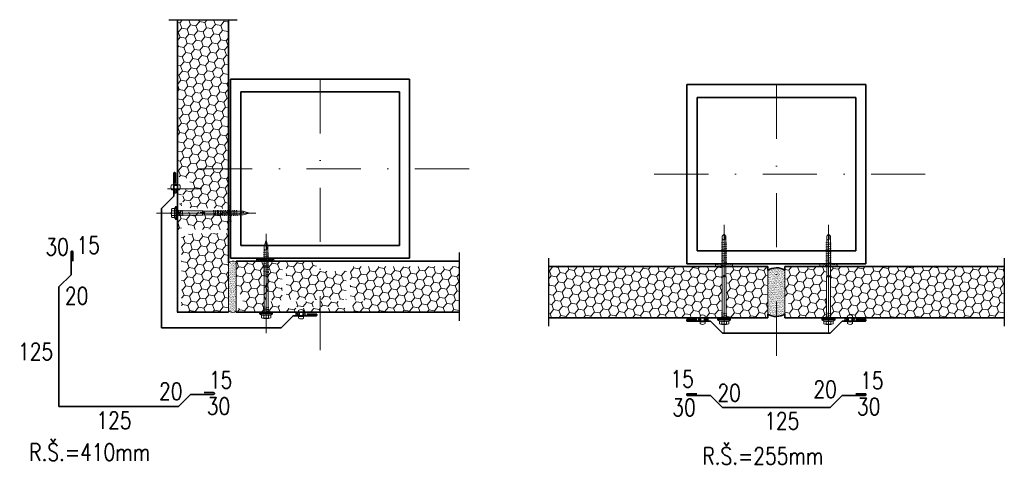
# Model space of a CAD drawing. Header units: millimetres. Extents: x -485339 to 350584, y -1189934 to 0.
# Tile 4 of 178: x -318332 to -317178, y -1053331 to -1052806. Entities that reach past the tile are written whole.
import ezdxf
from ezdxf.lldxf.tags import DXFTag

# ---------------------------------------------------------------- set-up
doc = ezdxf.new("R2010")
doc.units = ezdxf.units.MM
doc.header["$LTSCALE"] = 10
doc.linetypes.add('AUSGEZOGEN', pattern=[0])
doc.linetypes.add('DASHDOT', pattern=[25.4, 12.7, -6.35, 0, -6.35])
doc.layers.get('Defpoints').update_dxf_attribs({"color": 201})
for name, color, linetype, lineweight in [('N_klemp', 220, 'Continuous', 35), ('N_popis', 10, 'Continuous', 18), ('N_čáry_obrys', 10, 'Continuous', 35), ('N_čáry_plné', 10, 'Continuous', 18), ('N_šrary', 10, 'Continuous', 18), ('St_čáry_obrys', 5, 'Continuous', 35), ('St_čáry_plné', 250, 'Continuous', 18)]:
    doc.layers.add(name, color=color, linetype=linetype, lineweight=lineweight)
doc.styles.get("Standard").update_dxf_attribs({"font": 'simplex.shx', "width": 0.8})
tags = doc.linetypes.add('ICAD_ISO03W100', pattern=[30, 12, -18]).pattern_tags.tags
tags[6:7] = [DXFTag(74, 4), DXFTag(75, 0), DXFTag(340, '0'), DXFTag(46, 1.0), DXFTag(50, 0.0), DXFTag(44, 0.0), DXFTag(45, 0.0)]
tags[4:5] = [DXFTag(74, 4), DXFTag(75, 0), DXFTag(340, '0'), DXFTag(46, 1.0), DXFTag(50, 0.0), DXFTag(44, 0.0), DXFTag(45, 0.0)]
pattern_1 = [(37.5, (-308222.9576, -1047056.3261), (-0.04800094, 1.46823971), [0, -1.15824, 0, -1.2954, 0, -1.23825]), (7.5, (-308222.9576, -1047056.3261), (1.34856985, 2.1504753), [0, -0.62484, 0, -1.04394, 0, -0.40005, 0, 0]), (327.5, (-308223.8949, -1047056.3261), (2.37297711, 0.00431155), [0, -0.381, 0, -1.3716, 0, -1.7907, 0, 0]), (317.5, (-308223.8949, -1047056.3261), (2.29066936, 0.66878797), [0, -0.1905, 0, -0.89916, 0, -1.0287])]
pattern_2 = [(37.5, (-305663.1378, -1046050.183), (-0.04800094, 1.46823971), [0, -1.15824, 0, -1.2954, 0, -1.23825]), (7.5, (-305663.1378, -1046050.183), (1.34856985, 2.1504753), [0, -0.62484, 0, -1.04394, 0, -0.40005, 0, 0]), (327.5, (-305664.075, -1046050.183), (2.37297711, 0.00431155), [0, -0.381, 0, -1.3716, 0, -1.7907, 0, 0]), (317.5, (-305664.075, -1046050.183), (2.29066936, 0.66878797), [0, -0.1905, 0, -0.89916, 0, -1.0287])]
pattern_3 = [(350, (-309335.549, -1036060.685), (10.3352303, 3.761715), [6.35, -12.7]), (110, (-309335.549, -1036060.685), (-8.4253559, 7.0697145), [6.35, -12.7]), (50, (-309335.549, -1036060.685), (1.9098744, 10.8314295), [-12.7, 6.35])]

# ---------------------------------------------------------------- blocks, each defined once
blk = doc.blocks.new('G$C516AB056')
at = {"layer": 'N_čáry_plné', "linetype": 'DASHDOT'}
blk.add_line((0, 91.9), (0, -24.6), dxfattribs=at)
at = {"layer": 'N_čáry_plné', "linetype": 'AUSGEZOGEN'}
for p, q in [((0.1, 84.6), (0.4, 77.7)), ((0.4, 77.7), (2.2, 77.3)), ((0.4, 77.7), (0.8, 75.9)), ((0.8, 75.9), (0.8, 73.9)), ((-0.8, 29.6), (-2.2, 29.6)), ((-0.7, 30.6), (-0.8, 29.6)), ((1.3, 29.6), (1, 30.6)), ((2.7, 29.6), (1.3, 29.6)), ((-8, 0), (8, 0)), ((-7.7, -0.9), (-8, 0)), ((7.7, -0.9), (8, 0)), ((-7.7, -1.8), (-7.7, -0.9)), ((7.7, -0.9), (-7.7, -0.9)), ((-5.4, -3.2), (-7.7, -1.8)), ((-7.7, -1.8), (7.7, -1.8)), ((-5.4, -6.4), (-5.4, -3.2)), ((5.4, -3.2), (-5.4, -3.2)), ((-2.7, -3.2), (-2.7, -6.4)), ((2.7, -3.2), (2.7, -6.4)), ((7.7, -1.8), (5.4, -3.2)), ((5.4, -3.2), (5.4, -6.4)), ((7.7, -0.9), (7.7, -1.8))]:
    blk.add_line(p, q, dxfattribs=at)
for points in [[(2.5, 0), (2.5, 29.8), (2.2, 30.7), (2.2, 77.3), (0.1, 84.6), (-2.1, 77.3), (-2.1, 30.7), (-2.4, 29.8), (-2.4, 0)], [(3.3, 69.2), (-3.1, 70)], [(3.3, 67.1), (-3.1, 67.8)], [(3.3, 64.9), (-3.1, 65.7)], [(3.3, 62.8), (-3.1, 63.6)], [(3.3, 60.8), (-3.1, 61.6)], [(3.3, 58.7), (-3.1, 59.5)], [(3.3, 56.6), (-3.1, 57.3)], [(3.3, 54.4), (-3.1, 55.2)], [(3.3, 52.3), (-3.1, 53.1)], [(3.3, 50.2), (-3.1, 50.9)], [(3.3, 48), (-3.1, 48.8)], [(3.3, 46.6), (-3.1, 47.3)], [(3.3, 44.4), (-3.1, 45.2)], [(3.3, 42.3), (-3.1, 43.1)], [(3.3, 5.6), (-3.3, 6.5)], [(3.3, 3.3), (-3.3, 4.3)], [(3.3, 1.3), (-3.1, 2.2)]]:
    blk.add_lwpolyline(points, dxfattribs=at)
for centre, radius, start, end in [((-0.6, 74.5), 1.5, 176.4913, 338.4995), ((0.2, 30.6), 0.855, 354.3188, 184.365), ((-4.1, -0.7), 2.79, 240.8439, 299.1561), ((0, 9.4), 16.7, 251.0754, 288.9246), ((-4.1, -4), 2.79, 240.8439, 299.1561), ((0, 7.4), 10.9, 255.562, 284.438), ((0, 4.1), 10.9, 255.562, 284.438), ((4.1, -0.7), 2.79, 240.8439, 299.1561), ((4.1, -4), 2.79, 240.8439, 299.1561)]:
    blk.add_arc(centre, radius, start, end, dxfattribs=at)

msp = doc.modelspace()

# ---------------------------------------------------------------- hatches: boundary and pattern name
at = {"layer": 'N_čáry_plné', "linetype": 'AUSGEZOGEN'}
h = msp.add_hatch(dxfattribs=at)
h.set_pattern_fill('AR-SAND', color=256, scale=0.03, style=0)
h.set_pattern_definition(pattern_1)
h.paths.add_polyline_path([(-318147.4, -1053000.8), (-318147.4, -1052997.9), (-318151.7, -1052997.9), (-318151.7, -1053000.8)], flags=0)
h.paths.add_polyline_path([(-318151.7, -1053009.9), (-318148.4, -1053009.9), (-318148.4, -1053009.3, -0.267949), (-318147.9, -1053008.4, 0.267949), (-318147.4, -1053007.5), (-318147.4, -1053004.8), (-318151.7, -1053004.8)], flags=0)
h = msp.add_hatch(dxfattribs=at)
h.set_pattern_fill('AR-SAND', color=256, scale=0.03, angle=270, style=0)
h.set_pattern_definition([(307.5, (-312054.2874, -1062856.4331), (1.46823971, 0.04800094), [0, -1.15824, 0, -1.2954, 0, -1.23825]), (277.5, (-312054.2874, -1062856.433), (2.1504753, -1.34856985), [0, -0.62484, 0, -1.04394, 0, -0.40005, 0, 0]), (237.5, (-312054.2874, -1062855.4958), (0.00431155, -2.37297711), [0, -0.381, 0, -1.3716, 0, -1.7907, 0, 0]), (227.5, (-312054.2874, -1062855.4958), (0.66878797, -2.29066936), [0, -0.1905, 0, -0.89916, 0, -1.0287])])
h.paths.add_polyline_path([(-318087.4, -1053042.6), (-318084, -1053042.6), (-318084, -1053022.6), (-318087.4, -1053022.6)], flags=0)
h = msp.add_hatch(dxfattribs=at)
h.set_pattern_fill('AR-SAND', color=256, scale=0.04, style=0)
h.set_pattern_definition([(37.5, (-308222.9576, -1047056.3261), (-0.06400125, 1.95765295), [0, -1.54432, 0, -1.7272, 0, -1.651]), (7.5, (-308222.9576, -1047056.326), (1.79809313, 2.8673004), [0, -0.83312, 0, -1.39192, 0, -0.5334, 0, 0]), (327.5, (-308224.2073, -1047056.3261), (3.16396948, 0.00574874), [0, -0.508, 0, -1.8288, 0, -2.3876, 0, 0]), (317.5, (-308224.2073, -1047056.326), (3.0542258, 0.8917173), [0, -0.254, 0, -1.19888, 0, -1.3716])])
h.paths.add_polyline_path([(-318087.4, -1053136.4), (-318087.4, -1053147.3, 0.398203), (-318078.4, -1053148), (-318078.4, -1053090.4, 0.310409), (-318087.4, -1053091.3)], flags=0)
h = msp.add_hatch(dxfattribs=at)
h.set_pattern_fill('AR-SAND', color=256, scale=0.03, style=0)
h.set_pattern_definition([(37.5, (-308220.6159, -1047056.3261), (-0.04800094, 1.46823971), [0, -1.15824, 0, -1.2954, 0, -1.23825]), (7.5, (-308220.616, -1047056.3261), (1.34856985, 2.1504753), [0, -0.62484, 0, -1.04394, 0, -0.40005, 0, 0]), (327.5, (-308221.5532, -1047056.3261), (2.37297711, 0.00431155), [0, -0.381, 0, -1.3716, 0, -1.7907, 0, 0]), (317.5, (-308221.5532, -1047056.3261), (2.29066936, 0.66878797), [0, -0.1905, 0, -0.89916, 0, -1.0287])])
h.paths.add_polyline_path([(-318034.5, -1053089.4), (-318034.5, -1053086), (-318054.5, -1053086), (-318054.5, -1053089.4)], flags=0)
h = msp.add_hatch(dxfattribs=at)
h.set_pattern_fill('AR-SAND', color=256, scale=0.03, style=0)
h.set_pattern_definition(pattern_2)
h.paths.add_polyline_path([(-317516.5, -1053092.4), (-317516.5, -1053095.8), (-317508.6, -1053095.8), (-317508.6, -1053094.4), (-317508.6, -1053092.4)], flags=0)
h.paths.add_polyline_path([(-317496.5, -1053095.8), (-317496.5, -1053092.4), (-317504.3, -1053092.4), (-317504.3, -1053092.8), (-317504.3, -1053095), (-317504.3, -1053095.8)], flags=0)
h = msp.add_hatch(dxfattribs=at)
h.set_pattern_fill('AR-SAND', color=256, scale=0.03, style=0)
h.set_pattern_definition(pattern_2)
h.paths.add_polyline_path([(-317386.2, -1053095.8), (-317386.2, -1053094.4), (-317386.2, -1053092.4), (-317394.1, -1053092.4), (-317394.1, -1053095.8)], flags=0)
h.paths.add_polyline_path([(-317374.1, -1053095.8), (-317374.1, -1053092.4), (-317381.9, -1053092.4), (-317381.9, -1053092.8), (-317381.9, -1053095), (-317381.9, -1053095.8)], flags=0)
h = msp.add_hatch(dxfattribs=at)
h.set_pattern_fill('AR-SAND', color=256, scale=0.04, style=0)
h.set_pattern_definition([(37.5, (-305663.1378, -1046050.183), (-0.06400125, 1.95765295), [0, -1.54432, 0, -1.7272, 0, -1.651]), (7.5, (-305663.1378, -1046050.183), (1.79809313, 2.8673004), [0, -0.83312, 0, -1.39192, 0, -0.5334, 0, 0]), (327.5, (-305664.3875, -1046050.183), (3.16396948, 0.00574874), [0, -0.508, 0, -1.8288, 0, -2.3876, 0, 0]), (317.5, (-305664.3875, -1046050.183), (3.0542258, 0.8917173), [0, -0.254, 0, -1.19888, 0, -1.3716])])
h.paths.add_polyline_path([(-317445.2, -1053097.3, 0.134814), (-317455.2, -1053100.3), (-317455.2, -1053151.6, 0.13673), (-317445.2, -1053154.2)], flags=0)
h.paths.add_polyline_path([(-317445.2, -1053154.2, 0.137715), (-317435.2, -1053151.3), (-317435.2, -1053099.9, 0.133402), (-317445.2, -1053097.3)], flags=0)
at = {"layer": 'N_čáry_plné', "lineweight": 0}
h = msp.add_hatch(dxfattribs=at)
h.set_pattern_fill('HONEY', color=256, scale=2, angle=350, style=0)
h.set_pattern_definition(pattern_3)
h.paths.add_polyline_path([(-317504, -1053145.8), (-317482.3, -1053145.8), (-317504, -1053121.5)])
at = {"layer": 'N_čáry_plné', "linetype": 'AUSGEZOGEN'}
h = msp.add_hatch(dxfattribs=at)
h.set_pattern_fill('AR-SAND', color=256, scale=0.03, style=0)
h.set_pattern_definition(pattern_1)
h.paths.add_polyline_path([(-318009.1, -1053153.4), (-318004.4, -1053153.4), (-318004.4, -1053149.5), (-318009.1, -1053149.5)], flags=0)
h.paths.add_polyline_path([(-318000.4, -1053149.5), (-318000.4, -1053153.4), (-317997.1, -1053153.4), (-317997.1, -1053149.5)], flags=0)
h = msp.add_hatch(dxfattribs=at)
h.set_pattern_fill('AR-SAND', color=256, scale=0.03, style=0)
h.set_pattern_definition(pattern_2)
h.paths.add_polyline_path([(-317524.9, -1053159.7), (-317529.7, -1053159.7), (-317529.7, -1053155.8), (-317524.9, -1053155.8)], flags=0)
h.paths.add_polyline_path([(-317533.7, -1053155.8), (-317533.7, -1053159.7), (-317536.9, -1053159.7), (-317536.9, -1053155.8)], flags=0)
h = msp.add_hatch(dxfattribs=at)
h.set_pattern_fill('AR-SAND', color=256, scale=0.03, style=0)
h.set_pattern_definition(pattern_2)
h.paths.add_polyline_path([(-317365.5, -1053159.7), (-317360.8, -1053159.7), (-317360.8, -1053155.8), (-317365.5, -1053155.8)], flags=0)
h.paths.add_polyline_path([(-317356.8, -1053155.8), (-317356.8, -1053159.7), (-317353.5, -1053159.7), (-317353.5, -1053155.8)], flags=0)
at = {"layer": 'N_šrary', "lineweight": 0}
h = msp.add_hatch(dxfattribs=at)
h.set_pattern_fill('HONEY', color=253, scale=2, angle=350, style=0)
h.set_pattern_definition([(350, (-310845.13, -1035128.064), (10.3352303, 3.761715), [6.35, -12.7]), (110, (-310845.13, -1035128.064), (-8.4253559, 7.0697145), [6.35, -12.7]), (50, (-310845.13, -1035128.064), (1.9098744, 10.8314295), [-12.7, 6.35])])
h.paths.add_polyline_path([(-318047.2, -1053136.6), (-318047.2, -1053143.1), (-318027.5, -1053143.1, -0.013073), (-318027.6, -1053143), (-318027.6, -1053139.7), (-318029.9, -1053138.4), (-318029.9, -1053137.5), (-318030.2, -1053136.6)])
h.paths.add_polyline_path([(-318135.3, -1053062.3), (-318136.2, -1053062.3), (-318137.6, -1053060), (-318140.9, -1053060, -0.013073), (-318140.9, -1053059.9), (-318140.9, -1053067.1), (-318134.4, -1053067.1), (-318134.4, -1053062.6)])
h.paths.add_polyline_path([(-318134.4, -1053004.6), (-318140.9, -1053004.6), (-318140.9, -1053024.3, -0.013073), (-318140.9, -1053024.1), (-318137.6, -1053024.1), (-318136.2, -1053021.9), (-318135.3, -1053021.9), (-318134.4, -1053021.6)])
h.paths.add_polyline_path([(-318134.4, -1053057.1), (-318134.4, -1053062.6), (-318134.4, -1053067.1), (-318132.9, -1053067.1), (-318132.9, -1053057.1), (-318133, -1053057.1)])
h.paths.add_polyline_path([(-318134.4, -1053037.6), (-318135.3, -1053037.3), (-318136.2, -1053037.3), (-318137.6, -1053035), (-318140.9, -1053035, -0.013073), (-318140.9, -1053034.9), (-318140.9, -1053049.3, -0.013073), (-318140.9, -1053049.1), (-318137.6, -1053049.1), (-318136.2, -1053046.9), (-318135.3, -1053046.9), (-318134.4, -1053046.6)])
h.paths.add_polyline_path([(-318134.4, -1053032.1), (-318134.4, -1053037.6), (-318134.4, -1053046.6), (-318134.4, -1053052.2), (-318132.9, -1053052.2), (-318132.9, -1053032.1), (-318133, -1053032.1)])
h.paths.add_polyline_path([(-318132.9, -1053027.2), (-318132.9, -1053004.6), (-318134.4, -1053004.6), (-318134.4, -1053021.6), (-318134.4, -1053027.2)])
h.paths.add_polyline_path([(-317997.2, -1053134.4), (-317972.2, -1053134.4), (-317949.6, -1053134.4), (-317949.5, -1053134.4), (-317949.5, -1053132.4), (-317949.5, -1053130.2), (-317949.5, -1053106.8), (-317949.2, -1053105.8), (-317949.2, -1053101.2), (-317984.5, -1053101.2), (-318020, -1053101.2), (-318020, -1053105.8), (-318019.7, -1053106.8), (-318019.7, -1053106.9), (-318019.7, -1053130.9), (-318019.7, -1053133.1), (-318019.7, -1053134.4)])
h.paths.add_polyline_path([(-318020, -1053095.7), (-318020, -1053101.2), (-317984.5, -1053101.2), (-317984.5, -1053095.7)])
h.paths.add_polyline_path([(-318024.6, -1053134.4), (-318024.5, -1053134.4), (-318024.5, -1053132.4), (-318024.5, -1053130.2), (-318024.5, -1053106.8), (-318024.2, -1053105.8), (-318024.2, -1053101.2), (-318078.4, -1053101.2), (-318078.4, -1053115.8), (-318071.3, -1053134.4)])
h.paths.add_polyline_path([(-317922.2, -1053143.1), (-317922.2, -1053136.6), (-317939.2, -1053136.6), (-317939.5, -1053137.5), (-317939.5, -1053138.4), (-317941.7, -1053139.7), (-317941.7, -1053143, -0.013073), (-317941.9, -1053143.1)])
h.paths.add_polyline_path([(-317952.5, -1053143.1, -0.013073), (-317952.6, -1053143), (-317952.6, -1053139.7), (-317954.9, -1053138.4), (-317954.9, -1053137.5), (-317955.2, -1053136.6), (-317972.2, -1053136.6), (-317972.2, -1053143.1)])
h.paths.add_polyline_path([(-317972.2, -1053143.1), (-317972.2, -1053136.6), (-317997.2, -1053136.6), (-317997.2, -1053143.1)])
h.paths.add_polyline_path([(-317997.2, -1053143.1), (-317997.2, -1053136.6), (-318014.2, -1053136.6), (-318014.5, -1053137.5), (-318014.5, -1053138.4), (-318016.7, -1053139.7), (-318016.7, -1053143, -0.013073), (-318016.9, -1053143.1)])
h.paths.add_polyline_path([(-318022.2, -1053143.9, -0.064997), (-318026.5, -1053143.3, -0.094159), (-318027.5, -1053143.1), (-318047.2, -1053143.1), (-318047.2, -1053136.6), (-318047.2, -1053135.1), (-318024.5, -1053135.1), (-318024.5, -1053134.4), (-318024.6, -1053134.4), (-318071.3, -1053134.4), (-318067.5, -1053144.4), (-318022.2, -1053144.4)])
h.paths.add_polyline_path([(-317816.7, -1053095.7), (-317945, -1053095.7), (-317945, -1053101.2), (-317816.7, -1053101.2)])
h.paths.add_polyline_path([(-317816.7, -1053101.2), (-317945, -1053101.2), (-317945, -1053105.8), (-317944.7, -1053106.8), (-317944.7, -1053106.9), (-317944.7, -1053130.9), (-317944.7, -1053133.1), (-317944.7, -1053134.4), (-317816.7, -1053134.4)])
h.paths.add_polyline_path([(-317816.7, -1053134.4), (-317944.7, -1053134.4), (-317944.7, -1053135.1), (-317922.2, -1053135.1), (-317922.2, -1053136.6), (-317922.2, -1053143.1), (-317941.9, -1053143.1, -0.094159), (-317942.9, -1053143.3, -0.064997), (-317947.2, -1053143.9), (-317947.2, -1053144.4), (-317816.7, -1053144.4)])
h.paths.add_polyline_path([(-318036.8, -1053089.4), (-318056.8, -1053089.4), (-318078.4, -1053089.4), (-318078.4, -1053090.4), (-318078.4, -1053101.2), (-318024.2, -1053101.2), (-318024.2, -1053095.7), (-318024.2, -1053093.6), (-318024.2, -1053091.5), (-318024.2, -1053089.4)])
h.paths.add_polyline_path([(-318020, -1053089.4), (-318020, -1053089.8), (-318020, -1053092), (-318020, -1053094.1), (-318020, -1053095.7), (-317984.5, -1053095.7), (-317984.5, -1053089.4)])
h.paths.add_polyline_path([(-318065.6, -1053149.4), (-318067.5, -1053144.4), (-318078.4, -1053144.4), (-318078.4, -1053148), (-318078.4, -1053149.4)])
h.paths.add_polyline_path([(-317997.2, -1053149.4), (-317972.2, -1053149.4), (-317972.2, -1053144.4), (-317997.2, -1053144.4)])
h.paths.add_polyline_path([(-318022.2, -1053144.4), (-318067.5, -1053144.4), (-318065.6, -1053149.4), (-318022.2, -1053149.4)])
h.paths.add_polyline_path([(-318004.4, -1053149.4), (-318004.4, -1053149.1), (-318005.4, -1053149.1), (-318005.4, -1053147.1, -0.333333), (-317999.4, -1053147.1), (-317999.4, -1053149.1), (-318000.4, -1053149.1), (-318000.4, -1053149.4), (-317997.2, -1053149.4), (-317997.2, -1053144.4), (-318022.2, -1053144.4), (-318022.2, -1053149.4)])
h.paths.add_polyline_path([(-317816.7, -1053149.4), (-317816.7, -1053144.4), (-317947.2, -1053144.4), (-317947.2, -1053149.4)])
h.paths.add_polyline_path([(-317947.2, -1053149.4), (-317947.2, -1053144.4), (-317972.2, -1053144.4), (-317972.2, -1053149.4)])
h.paths.add_polyline_path([(-318132.4, -1053149.4), (-318097.3, -1053149.4), (-318097.3, -1053056.8), (-318103.7, -1053056.8), (-318104.6, -1053057.1), (-318104.8, -1053057.1), (-318128.8, -1053057.1), (-318131, -1053057.1), (-318132.4, -1053057.1)])
h.paths.add_polyline_path([(-318097.3, -1053031.8), (-318103.7, -1053031.8), (-318104.6, -1053032.1), (-318104.8, -1053032.1), (-318128.8, -1053032.1), (-318131, -1053032.1), (-318132.4, -1053032.1), (-318132.4, -1053052.2), (-318132.3, -1053052.2), (-318130.2, -1053052.2), (-318128.1, -1053052.2), (-318104.6, -1053052.2), (-318103.7, -1053052.5), (-318097.3, -1053052.5)])
h.paths.add_polyline_path([(-318097.3, -1053056.8), (-318097.3, -1053149.4), (-318092.4, -1053149.4), (-318092.4, -1053056.8)])
h.paths.add_polyline_path([(-318092.4, -1053031.8), (-318097.3, -1053031.8), (-318097.3, -1053052.5), (-318092.4, -1053052.5)])
h.paths.add_polyline_path([(-318097.3, -1053027.5), (-318092.4, -1053027.5), (-318092.4, -1052806.3), (-318097.3, -1052806.3)])
h.paths.add_polyline_path([(-318132.4, -1052875.2), (-318132.4, -1053004.6), (-318132.4, -1053027.2), (-318132.3, -1053027.2), (-318130.2, -1053027.2), (-318128.1, -1053027.2), (-318104.6, -1053027.2), (-318103.7, -1053027.5), (-318097.3, -1053027.5), (-318097.3, -1052806.3), (-318132.4, -1052806.3)])
h.paths.add_polyline_path([(-318142.4, -1052864.5), (-318132.4, -1052875.2), (-318132.4, -1052806.3), (-318142.4, -1052806.3)])
h.paths.add_polyline_path([(-318087.4, -1052806.3), (-318092.4, -1052806.3), (-318092.4, -1053027.5), (-318091.5, -1053027.5), (-318089.4, -1053027.5), (-318087.4, -1053027.5)])
h.paths.add_polyline_path([(-318087.4, -1053056.8), (-318087.7, -1053056.8), (-318089.9, -1053056.8), (-318092, -1053056.8), (-318092.4, -1053056.8), (-318092.4, -1053149.4), (-318087.4, -1053149.4), (-318087.4, -1053147.3), (-318087.4, -1053143.3), (-318087.4, -1053136.4), (-318087.4, -1053091.3)])
h.paths.add_polyline_path([(-318087.4, -1053048.5), (-318087.4, -1053033.5), (-318087.4, -1053031.8), (-318087.7, -1053031.8), (-318089.9, -1053031.8), (-318092, -1053031.8), (-318092.4, -1053031.8), (-318092.4, -1053052.5), (-318091.5, -1053052.5), (-318089.4, -1053052.5), (-318087.4, -1053052.5)])
h.paths.add_polyline_path([(-318142.4, -1052994.7), (-318140.9, -1052996.9), (-318140.9, -1052992.1), (-318134.4, -1052992.1), (-318132.9, -1052992.1), (-318132.9, -1053004.6), (-318132.4, -1053004.6), (-318132.4, -1052875.2), (-318142.4, -1052864.5)])
h.paths.add_polyline_path([(-318142.4, -1052864.5), (-318142.4, -1052806.3), (-318147.4, -1052806.3), (-318147.4, -1052859.2)])
h.paths.add_polyline_path([(-318142.4, -1053149.4), (-318132.4, -1053149.4), (-318132.4, -1053057.1), (-318132.9, -1053057.1), (-318132.9, -1053067.1), (-318134.4, -1053067.1), (-318140.9, -1053067.1), (-318140.9, -1053059.9, -0.094159), (-318141.2, -1053058.9, -0.064997), (-318141.8, -1053054.6), (-318142.4, -1053054.6)])
h.paths.add_polyline_path([(-318142.4, -1052994.7), (-318142.4, -1052864.5), (-318147.4, -1052859.2), (-318147.4, -1052987.3)])
h.paths.add_polyline_path([(-318147.4, -1053054.6), (-318142.4, -1053054.6), (-318142.4, -1053029.6), (-318147.4, -1053029.6)])
h.paths.add_polyline_path([(-318147.4, -1053020.1), (-318142.4, -1053024.7), (-318142.4, -1053004.6), (-318144.4, -1053004.6, -0.070726), (-318145, -1053005.8), (-318147, -1053005.8), (-318147, -1053004.8), (-318147.4, -1053004.8)])
h = msp.add_hatch(dxfattribs=at)
h.set_pattern_fill('HONEY', color=253, scale=2, angle=350, style=0)
h.set_pattern_definition(pattern_3)
h.paths.add_polyline_path([(-317679.7, -1053150.8), (-317712.5, -1053150.8), (-317712.5, -1053155.8), (-317677.8, -1053155.8)])
h.paths.add_polyline_path([(-317508.9, -1053155.8), (-317508.9, -1053154.4), (-317508.9, -1053152.3), (-317508.9, -1053150.8), (-317679.7, -1053150.8), (-317677.8, -1053155.8), (-317533.7, -1053155.8), (-317533.7, -1053155.5), (-317534.7, -1053155.5), (-317534.7, -1053153.5, -0.333333), (-317528.7, -1053153.5), (-317528.7, -1053155.5), (-317529.7, -1053155.5), (-317529.7, -1053155.8)])
h.paths.add_polyline_path([(-317504, -1053150.8), (-317504, -1053150.9), (-317504, -1053153.1), (-317504, -1053155.1), (-317504, -1053155.8), (-317473.4, -1053155.8), (-317477.8, -1053150.8)])
h.paths.add_polyline_path([(-317477.8, -1053150.8), (-317473.4, -1053155.8), (-317455.2, -1053155.8), (-317455.2, -1053154.8), (-317455.2, -1053151.6), (-317455.2, -1053150.8)])
h.paths.add_polyline_path([(-317712.5, -1053145.8), (-317712.5, -1053150.8), (-317679.7, -1053150.8), (-317681.5, -1053145.8)])
h.paths.add_polyline_path([(-317681.5, -1053145.8), (-317679.7, -1053150.8), (-317508.9, -1053150.8), (-317508.9, -1053150.2), (-317508.9, -1053145.8)])
h.paths.add_polyline_path([(-317504, -1053145.8), (-317504, -1053150.8), (-317477.8, -1053150.8), (-317482.3, -1053145.8)])
h.paths.add_polyline_path([(-317482.3, -1053145.8), (-317477.8, -1053150.8), (-317455.2, -1053150.8), (-317455.2, -1053145.8)])
h.paths.add_polyline_path([(-317712.5, -1053105.8), (-317712.5, -1053145.8), (-317681.5, -1053145.8), (-317508.9, -1053145.8), (-317508.9, -1053107.6), (-317508.6, -1053106.7), (-317508.6, -1053105.8)])
h.paths.add_polyline_path([(-317504.3, -1053105.8), (-317504.3, -1053106.7), (-317504, -1053107.6), (-317504, -1053107.8), (-317504, -1053121.5), (-317482.3, -1053145.8), (-317455.2, -1053145.8), (-317455.2, -1053105.8)])
h.paths.add_polyline_path([(-317712.5, -1053100.8), (-317712.5, -1053105.8), (-317508.6, -1053105.8), (-317508.6, -1053100.8)])
h.paths.add_polyline_path([(-317504.3, -1053100.8), (-317504.3, -1053105.8), (-317455.2, -1053105.8), (-317455.2, -1053100.8)])
h.paths.add_polyline_path([(-317516.5, -1053095.8), (-317712.5, -1053095.8), (-317712.5, -1053100.8), (-317508.6, -1053100.8), (-317508.6, -1053095.8)])
h.paths.add_polyline_path([(-317504.3, -1053095.8), (-317504.3, -1053100.8), (-317455.2, -1053100.8), (-317455.2, -1053100.3), (-317455.2, -1053096.8), (-317455.2, -1053095.8), (-317496.5, -1053095.8)])
h = msp.add_hatch(dxfattribs=at)
h.set_pattern_fill('HONEY', color=253, scale=2, angle=350, style=0)
h.set_pattern_definition(pattern_3)
h.paths.add_polyline_path([(-317435.2, -1053150.8), (-317422.7, -1053150.8), (-317426.1, -1053145.8), (-317435.2, -1053145.8)])
h.paths.add_polyline_path([(-317386.5, -1053145.8), (-317426.1, -1053145.8), (-317422.7, -1053150.8), (-317386.5, -1053150.8), (-317386.5, -1053150.2)])
h.paths.add_polyline_path([(-317386.2, -1053105.8), (-317435.2, -1053105.8), (-317435.2, -1053132.6), (-317426.1, -1053145.8), (-317386.5, -1053145.8), (-317386.5, -1053107.6), (-317386.2, -1053106.7)])
h.paths.add_polyline_path([(-317386.2, -1053100.8), (-317435.2, -1053100.8), (-317435.2, -1053105.8), (-317386.2, -1053105.8)])
h.paths.add_polyline_path([(-317178, -1053150.8), (-317178, -1053145.8), (-317381.6, -1053145.8), (-317381.6, -1053150.8)])
h.paths.add_polyline_path([(-317381.6, -1053107.8), (-317381.6, -1053145.8), (-317178, -1053145.8), (-317178, -1053105.8), (-317381.9, -1053105.8), (-317381.9, -1053106.7), (-317381.6, -1053107.6)])
h.paths.add_polyline_path([(-317381.9, -1053105.8), (-317178, -1053105.8), (-317178, -1053100.8), (-317381.9, -1053100.8)])
h.paths.add_polyline_path([(-317381.9, -1053100.8), (-317178, -1053100.8), (-317178, -1053095.8), (-317374.1, -1053095.8), (-317381.9, -1053095.8)])
h.paths.add_polyline_path([(-317386.5, -1053154.4), (-317386.5, -1053152.3), (-317386.5, -1053150.8), (-317422.7, -1053150.8), (-317419.2, -1053155.8), (-317386.5, -1053155.8)])
h.paths.add_polyline_path([(-317360.8, -1053155.8), (-317360.8, -1053155.5), (-317361.8, -1053155.5), (-317361.8, -1053153.5, -0.333333), (-317355.8, -1053153.5), (-317355.8, -1053155.5), (-317356.8, -1053155.5), (-317356.8, -1053155.8), (-317178, -1053155.8), (-317178, -1053150.8), (-317381.6, -1053150.8), (-317381.6, -1053150.9), (-317381.6, -1053153.1), (-317381.6, -1053155.1), (-317381.6, -1053155.8)])
h.paths.add_polyline_path([(-317435.2, -1053155.8), (-317419.2, -1053155.8), (-317422.7, -1053150.8), (-317435.2, -1053150.8), (-317435.2, -1053151.3)])
h.paths.add_polyline_path([(-317435.2, -1053095.8), (-317435.2, -1053099.9), (-317435.2, -1053100.8), (-317386.2, -1053100.8), (-317386.2, -1053095.8), (-317394.1, -1053095.8)])

# ---------------------------------------------------------------- linework, layer by layer
at = {"layer": 'Defpoints', "linetype": 'ICAD_ISO03W100'}
for p, q in [((-318157.4, -1052806.3), (-318077.4, -1052806.3)), ((-317816.7, -1053159.4), (-317816.7, -1053079.4)), ((-317712.5, -1053085.8), (-317712.5, -1053165.8)), ((-317178, -1053085.8), (-317178, -1053165.8))]:
    msp.add_line(p, q, dxfattribs=at)
at = {"layer": 'N_klemp'}
for p, q in [((-317538.3, -1053157.7), (-317549.3, -1053157.7)), ((-317522.3, -1053159.7), (-317549.3, -1053159.7)), ((-317508.2, -1053173.9), (-317522.3, -1053159.7)), ((-317382.3, -1053173.9), (-317368.2, -1053159.7)), ((-317368.2, -1053159.7), (-317341.2, -1053159.7)), ((-317352.2, -1053157.7), (-317341.2, -1053157.7)), ((-317508.2, -1053173.9), (-317382.3, -1053173.9)), ((-317538.3, -1053244.8), (-317549.3, -1053244.8)), ((-317522.3, -1053246.8), (-317549.3, -1053246.8)), ((-317508.2, -1053261), (-317522.3, -1053246.8)), ((-317382.3, -1053261), (-317368.2, -1053246.8)), ((-317368.2, -1053246.8), (-317341.2, -1053246.8)), ((-317352.2, -1053244.8), (-317341.2, -1053244.8)), ((-317508.2, -1053261), (-317382.3, -1053261))]:
    msp.add_line(p, q, dxfattribs=at)
at = {"layer": 'N_klemp', "lineweight": 35}
for points in [[(-318149.7, -1052997.4), (-318149.7, -1052986.4, 0.414214), (-318150.7, -1052985.4, 0.414214), (-318151.7, -1052986.4), (-318151.7, -1053013.4), (-318165.9, -1053027.5), (-318165.9, -1053167.5), (-318025.9, -1053167.5), (-318011.7, -1053153.4), (-317984.7, -1053153.4, 0.414214), (-317983.7, -1053152.4, 0.414214), (-317984.7, -1053151.4), (-317995.7, -1053151.4)], [(-318270, -1053089.6), (-318270, -1053078.6, 0.414214), (-318271, -1053077.6, 0.414214), (-318272, -1053078.6), (-318272, -1053105.6), (-318286.2, -1053119.7), (-318286.2, -1053259.7), (-318146.2, -1053259.7), (-318132, -1053245.6), (-318105, -1053245.6, 0.414214), (-318104, -1053244.6, 0.414214), (-318105, -1053243.6), (-318116, -1053243.6)]]:
    msp.add_lwpolyline(points, format="xyb", dxfattribs=at)
at = {"layer": 'N_klemp'}
for centre, start, end in [((-317549.3, -1053158.7), 90, 180), ((-317549.3, -1053158.7), 180, 270), ((-317341.2, -1053158.7), 0, 90), ((-317341.2, -1053158.7), 270, 0), ((-317549.3, -1053245.8), 90, 180), ((-317549.3, -1053245.8), 180, 270), ((-317341.2, -1053245.8), 0, 90), ((-317341.2, -1053245.8), 270, 0)]:
    msp.add_arc(centre, 1, start, end, dxfattribs=at)
at = {"layer": 'N_čáry_obrys', "linetype": 'AUSGEZOGEN'}
for p, q in [((-318147.4, -1053149.4), (-318147.4, -1052806.3)), ((-318087.4, -1053091.3), (-318087.4, -1052806.3)), ((-317816.7, -1053089.4), (-318078.4, -1053089.4)), ((-317455.2, -1053095.8), (-317712.5, -1053095.8)), ((-317435.2, -1053095.8), (-317178, -1053095.8)), ((-318087.4, -1053149.4), (-318147.8, -1053149.4)), ((-317816.7, -1053149.4), (-318078.4, -1053149.4)), ((-317455.2, -1053155.8), (-317712.5, -1053155.8)), ((-317435.2, -1053155.8), (-317178, -1053155.8))]:
    msp.add_line(p, q, dxfattribs=at)
at = {"layer": 'N_čáry_obrys'}
for points in [[(-317455.2, -1053095.8), (-317455.2, -1053100.3)], [(-317435.2, -1053095.8), (-317435.2, -1053099.9)], [(-317455.2, -1053151.4), (-317455.2, -1053155.8)], [(-317435.2, -1053155.8), (-317435.2, -1053151.3)]]:
    msp.add_lwpolyline(points, dxfattribs=at)
at = {"layer": 'N_čáry_obrys', "linetype": 'AUSGEZOGEN'}
for centre, radius, start, end in [((-317444.9, -1053117), 19.7, 60.5918, 121.6977), ((-317445.5, -1053135), 19.3, 239.5094, 302.0171)]:
    msp.add_arc(centre, radius, start, end, dxfattribs=at)
at = {"layer": 'N_čáry_plné', "linetype": 'AUSGEZOGEN'}
for p, q in [((-318152.1, -1052999.8), (-318154.1, -1052999.8)), ((-318152.1, -1052999.8), (-318152.1, -1053005.8)), ((-318152.1, -1053000.8), (-318147, -1053000.8)), ((-318147, -1052999.8), (-318147, -1053005.8)), ((-318147, -1052999.8), (-318145, -1052999.8)), ((-318152.1, -1053005.8), (-318154.1, -1053005.8)), ((-318152.1, -1053004.8), (-318147, -1053004.8)), ((-318147, -1053005.8), (-318145, -1053005.8)), ((-318084, -1053042.6), (-318087.4, -1053042.6)), ((-317506.4, -1053057.9), (-317506.1, -1053059.7)), ((-317384.1, -1053057.9), (-317383.8, -1053059.7)), ((-317506.1, -1053059.7), (-317504.3, -1053060.1)), ((-317506.1, -1053059.7), (-317505.7, -1053061.5)), ((-317505.7, -1053061.5), (-317505.7, -1053063.5)), ((-317383.8, -1053059.7), (-317381.9, -1053060.1)), ((-317383.8, -1053059.7), (-317383.3, -1053061.5)), ((-317383.3, -1053061.5), (-317383.3, -1053063.5)), ((-318087.4, -1053091.3), (-318087.4, -1053149.4)), ((-318078.4, -1053149.4), (-318078.4, -1053089.4)), ((-318054.5, -1053086), (-318054.5, -1053089.4)), ((-318034.5, -1053086), (-318034.5, -1053089.4)), ((-317516.5, -1053095.8), (-317516.5, -1053092.4)), ((-317496.5, -1053095.8), (-317496.5, -1053092.4)), ((-317394.1, -1053095.8), (-317394.1, -1053092.4)), ((-317374.1, -1053095.8), (-317374.1, -1053092.4)), ((-317455.2, -1053095.8), (-317455.2, -1053155.8)), ((-317455.2, -1053096.8), (-317455.2, -1053154.8)), ((-317435.2, -1053095.8), (-317435.2, -1053155.8)), ((-317507.3, -1053107.8), (-317508.7, -1053107.8)), ((-317507.2, -1053106.8), (-317507.3, -1053107.8)), ((-317505.2, -1053107.8), (-317505.5, -1053106.8)), ((-317503.8, -1053107.8), (-317505.2, -1053107.8)), ((-317385, -1053107.8), (-317386.3, -1053107.8)), ((-317384.8, -1053106.8), (-317385, -1053107.8)), ((-317382.8, -1053107.8), (-317383.1, -1053106.8)), ((-317381.5, -1053107.8), (-317382.8, -1053107.8)), ((-318005.4, -1053149.1), (-318005.4, -1053147.1)), ((-317999.4, -1053149.1), (-318005.4, -1053149.1)), ((-318004.4, -1053149.1), (-318004.4, -1053154.2)), ((-318000.4, -1053149.1), (-318000.4, -1053154.2)), ((-317999.4, -1053149.1), (-317999.4, -1053147.1)), ((-317999.4, -1053154.2), (-318005.4, -1053154.2)), ((-318005.4, -1053154.2), (-318005.4, -1053156.2)), ((-317999.4, -1053154.2), (-317999.4, -1053156.2)), ((-317534.7, -1053155.5), (-317534.7, -1053153.5)), ((-317534.7, -1053155.5), (-317528.7, -1053155.5)), ((-317534.7, -1053160.5), (-317528.7, -1053160.5)), ((-317534.7, -1053160.5), (-317534.7, -1053162.5)), ((-317533.7, -1053155.5), (-317533.7, -1053160.5)), ((-317529.7, -1053155.5), (-317529.7, -1053160.5)), ((-317528.7, -1053155.5), (-317528.7, -1053153.5)), ((-317528.7, -1053160.5), (-317528.7, -1053162.5)), ((-317514.5, -1053156.5), (-317498.5, -1053156.5)), ((-317514.2, -1053157.4), (-317514.5, -1053156.5)), ((-317514.2, -1053158.3), (-317514.2, -1053157.4)), ((-317498.8, -1053157.4), (-317514.2, -1053157.4)), ((-317511.9, -1053159.7), (-317514.2, -1053158.3)), ((-317514.2, -1053158.3), (-317498.8, -1053158.3)), ((-317511.9, -1053163), (-317511.9, -1053159.7)), ((-317501.1, -1053159.7), (-317511.9, -1053159.7)), ((-317509.2, -1053159.7), (-317509.2, -1053163)), ((-317503.8, -1053159.7), (-317503.8, -1053163)), ((-317498.8, -1053158.3), (-317501.1, -1053159.7)), ((-317501.1, -1053159.7), (-317501.1, -1053163)), ((-317498.8, -1053157.4), (-317498.5, -1053156.5)), ((-317498.8, -1053157.4), (-317498.8, -1053158.3)), ((-317392.1, -1053156.5), (-317376.1, -1053156.5)), ((-317391.8, -1053157.4), (-317392.1, -1053156.5)), ((-317391.8, -1053158.3), (-317391.8, -1053157.4)), ((-317376.4, -1053157.4), (-317391.8, -1053157.4)), ((-317389.6, -1053159.7), (-317391.8, -1053158.3)), ((-317391.8, -1053158.3), (-317376.4, -1053158.3)), ((-317389.6, -1053163), (-317389.6, -1053159.7)), ((-317378.7, -1053159.7), (-317389.6, -1053159.7)), ((-317386.8, -1053159.7), (-317386.8, -1053163)), ((-317381.4, -1053159.7), (-317381.4, -1053163)), ((-317376.4, -1053158.3), (-317378.7, -1053159.7)), ((-317378.7, -1053159.7), (-317378.7, -1053163)), ((-317376.4, -1053157.4), (-317376.1, -1053156.5)), ((-317376.4, -1053157.4), (-317376.4, -1053158.3)), ((-317361.8, -1053155.5), (-317361.8, -1053153.5)), ((-317355.8, -1053155.5), (-317361.8, -1053155.5)), ((-317355.8, -1053160.5), (-317361.8, -1053160.5)), ((-317361.8, -1053160.5), (-317361.8, -1053162.5)), ((-317360.8, -1053155.5), (-317360.8, -1053160.5)), ((-317356.8, -1053155.5), (-317356.8, -1053160.5)), ((-317355.8, -1053155.5), (-317355.8, -1053153.5)), ((-317355.8, -1053160.5), (-317355.8, -1053162.5))]:
    msp.add_line(p, q, dxfattribs=at)
at = {"layer": 'N_čáry_plné', "linetype": 'DASHDOT'}
for p, q in [((-318118.9, -1053004.6), (-318159, -1053004.6)), ((-317506.5, -1053173.7), (-317506.5, -1053042.5)), ((-317384.1, -1053173.7), (-317384.1, -1053042.5))]:
    msp.add_line(p, q, dxfattribs=at)
at = {"layer": 'N_čáry_plné', "linetype": 'AUSGEZOGEN'}
for points in [[(-317504, -1053156.5), (-317504, -1053107.6), (-317504.3, -1053106.7), (-317504.3, -1053060.1), (-317506.4, -1053057.9), (-317508.6, -1053060.1), (-317508.6, -1053106.7), (-317508.9, -1053107.6), (-317508.9, -1053156.5)], [(-317381.6, -1053156.5), (-317381.6, -1053107.6), (-317381.9, -1053106.7), (-317381.9, -1053060.1), (-317384.1, -1053057.9), (-317386.2, -1053060.1), (-317386.2, -1053106.7), (-317386.5, -1053107.6), (-317386.5, -1053156.5)], [(-317503.2, -1053068.2), (-317509.6, -1053067.4)], [(-317503.2, -1053070.3), (-317509.6, -1053069.6)], [(-317380.9, -1053068.2), (-317387.3, -1053067.4)], [(-317380.9, -1053070.3), (-317387.3, -1053069.6)], [(-317503.2, -1053072.5), (-317509.6, -1053071.7)], [(-317503.2, -1053074.6), (-317509.6, -1053073.8)], [(-317503.2, -1053076.6), (-317509.6, -1053075.8)], [(-317503.2, -1053078.7), (-317509.6, -1053077.9)], [(-317503.2, -1053080.8), (-317509.6, -1053080.1)], [(-317380.9, -1053072.5), (-317387.3, -1053071.7)], [(-317380.9, -1053074.6), (-317387.3, -1053073.8)], [(-317380.9, -1053076.6), (-317387.3, -1053075.8)], [(-317380.9, -1053078.7), (-317387.3, -1053077.9)], [(-317380.9, -1053080.8), (-317387.3, -1053080.1)], [(-317503.2, -1053083), (-317509.6, -1053082.2)], [(-317503.2, -1053085.1), (-317509.6, -1053084.3)], [(-317503.2, -1053087.2), (-317509.6, -1053086.5)], [(-317503.2, -1053089.4), (-317509.6, -1053088.6)], [(-317503.2, -1053090.8), (-317509.6, -1053090.1)], [(-317503.2, -1053093), (-317509.6, -1053092.2)], [(-317380.9, -1053083), (-317387.3, -1053082.2)], [(-317380.9, -1053085.1), (-317387.3, -1053084.3)], [(-317380.9, -1053087.2), (-317387.3, -1053086.5)], [(-317380.9, -1053089.4), (-317387.3, -1053088.6)], [(-317380.9, -1053090.8), (-317387.3, -1053090.1)], [(-317380.9, -1053093), (-317387.3, -1053092.2)], [(-317503.2, -1053095.1), (-317509.6, -1053094.3)], [(-317380.9, -1053095.1), (-317387.3, -1053094.3)], [(-317503.2, -1053151), (-317509.8, -1053150.1)], [(-317380.9, -1053151), (-317387.4, -1053150.1)], [(-317503.2, -1053153.3), (-317509.8, -1053152.2)], [(-317503.2, -1053155.2), (-317509.6, -1053154.3)], [(-317380.9, -1053153.3), (-317387.4, -1053152.2)], [(-317380.9, -1053155.2), (-317387.3, -1053154.3)]]:
    msp.add_lwpolyline(points, dxfattribs=at)
for centre, radius, start, end in [((-318150.1, -1053002.8), 5, 143.1301, 216.8699), ((-318149, -1053002.8), 5, 323.1301, 36.8699), ((-317507.1, -1053062.9), 1.5, 176.4913, 338.4995), ((-317384.7, -1053062.9), 1.5, 176.4913, 338.4995), ((-318082.2, -1053097.4), 7.99, 61.4637, 130.443), ((-317506.3, -1053106.8), 0.855, 354.3188, 184.365), ((-317384, -1053106.8), 0.855, 354.3188, 184.365), ((-318082.5, -1053142.9), 6.56, 222.3149, 309.1653), ((-318002.4, -1053151.1), 5, 53.1301, 126.8699), ((-318002.4, -1053152.2), 5, 233.1301, 306.8699), ((-317531.7, -1053157.5), 5, 53.1301, 126.8699), ((-317531.7, -1053158.5), 5, 233.1301, 306.8699), ((-317510.6, -1053157.3), 2.79, 240.8439, 299.1561), ((-317506.5, -1053149.2), 10.9, 255.562, 284.438), ((-317502.4, -1053157.3), 2.79, 240.8439, 299.1561), ((-317388.2, -1053157.3), 2.79, 240.8439, 299.1561), ((-317384.1, -1053149.2), 10.9, 255.562, 284.438), ((-317380.1, -1053157.3), 2.79, 240.8439, 299.1561), ((-317358.8, -1053157.5), 5, 53.1301, 126.8699), ((-317358.8, -1053158.5), 5, 233.1301, 306.8699), ((-317506.5, -1053147.1), 16.7, 251.0754, 288.9246), ((-317510.6, -1053160.5), 2.79, 240.8439, 299.1561), ((-317506.5, -1053152.4), 10.9, 255.562, 284.438), ((-317502.4, -1053160.5), 2.79, 240.8439, 299.1561), ((-317384.1, -1053147.1), 16.7, 251.0754, 288.9246), ((-317388.2, -1053160.5), 2.79, 240.8439, 299.1561), ((-317384.1, -1053152.4), 10.9, 255.562, 284.438), ((-317380.1, -1053160.5), 2.79, 240.8439, 299.1561)]:
    msp.add_arc(centre, radius, start, end, dxfattribs=at)
at = {"layer": 'St_čáry_obrys', "linetype": 'AUSGEZOGEN'}
for p, q in [((-318085.1, -1052876), (-317875.1, -1052876)), ((-318085.1, -1053086), (-318085.1, -1052876)), ((-317875.1, -1053071), (-317875.1, -1052876)), ((-317550.2, -1052882.4), (-317340.2, -1052882.4)), ((-317550.2, -1052897.4), (-317550.2, -1052882.4)), ((-317340.2, -1052882.4), (-317340.2, -1052897.4)), ((-318073.1, -1052891), (-317887.1, -1052891)), ((-318073.1, -1053071), (-318073.1, -1052891)), ((-317887.1, -1053071), (-317887.1, -1052891)), ((-317550.2, -1053077.4), (-317550.2, -1052897.4)), ((-317538.2, -1052897.4), (-317352.2, -1052897.4)), ((-317538.2, -1053077.4), (-317538.2, -1052897.4)), ((-317352.2, -1053077.4), (-317352.2, -1052897.4)), ((-317340.2, -1053077.4), (-317340.2, -1052897.4)), ((-318073.1, -1053071), (-317887.1, -1053071)), ((-317875.1, -1053086), (-317875.1, -1053071)), ((-317550.2, -1053092.4), (-317550.2, -1053077.4)), ((-317538.2, -1053077.4), (-317352.2, -1053077.4)), ((-317340.2, -1053092.4), (-317340.2, -1053077.4)), ((-318085.1, -1053086), (-317875.1, -1053086)), ((-317550.2, -1053092.4), (-317340.2, -1053092.4))]:
    msp.add_line(p, q, dxfattribs=at)
at = {"layer": 'St_čáry_plné', "linetype": 'DASHDOT', "ltscale": 0.5}
for p, q in [((-317980.1, -1053193.9), (-317980.1, -1052844.5)), ((-317445.2, -1053200.3), (-317445.2, -1052850.9)), ((-317805.4, -1052981), (-318154.8, -1052981)), ((-317270.6, -1052987.4), (-317619.9, -1052987.4))]:
    msp.add_line(p, q, dxfattribs=at)

# ---------------------------------------------------------------- block references
at = {"layer": 'N_čáry_plné', "lineweight": 18, "xscale": -1, "rotation": 269.9643786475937}
msp.add_blockref('G$C516AB056', (-318147.4, -1053033), dxfattribs=at)
at = {"layer": 'N_čáry_plné', "lineweight": 18}
msp.add_blockref('G$C516AB056', (-318043.4, -1053149.4), dxfattribs=at)

# ---------------------------------------------------------------- texts
at = {"layer": 'N_klemp', "lineweight": 35, "width": 0.8}
for s, p in [('R.Š.=410mm', (-318321.1, -1053323.4)), ('R.Š.=255mm', (-317531.9, -1053327.9))]:
    msp.add_text(s, height=20, dxfattribs=at).set_placement(p)
at = {"layer": 'N_popis', "width": 0.8}
for s, p in [('30', (-318302.1, -1053082.7)), ('15', (-318265.6, -1053080.7)), ('20', (-318279.2, -1053140.1)), ('125', (-318334.2, -1053205.4)), ('15', (-318110.4, -1053238.7)), ('15', (-317569.4, -1053237.5)), ('15', (-317346.9, -1053239.3)), ('20', (-318168.9, -1053252)), ('20', (-317401.8, -1053249.7)), ('20', (-317514.3, -1053253.8)), ('30', (-318112.9, -1053269.4)), ('30', (-317567.2, -1053271)), ('30', (-317350.7, -1053269.9)), ('125', (-318242.3, -1053286)), ('125', (-317459.4, -1053286.7))]:
    msp.add_text(s, height=20, dxfattribs=at).set_placement(p)

doc.saveas('drawing.dxf')
